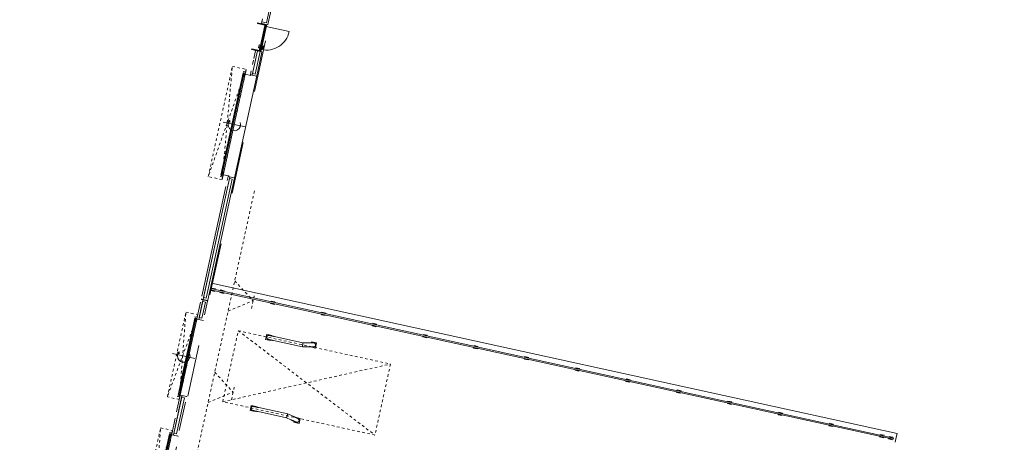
# Model space of a CAD drawing. Header units: metres. Extents: x 233012 to 233264, y 553571 to 554014.
# Tile 77 of 256: x 233173 to 233211, y 553753 to 553769. Entities that reach past the tile are written whole.
import ezdxf

# ---------------------------------------------------------------- set-up
doc = ezdxf.new("R2010")
doc.units = ezdxf.units.M
for name, pattern in [('Dash', [0.00635, 0.003175, -0.003175]), ('Hidden 2x', [0.0036, 0.0024, -0.0012]), ('NLCS-HIDDEN', [4, 2, -2])]:
    doc.linetypes.add(name, pattern=pattern)
doc.layers.get('0').update_dxf_attribs({"lineweight": 5})
for name, color, linetype, lineweight in [('A-N---NPP', 251, 'NLCS-HIDDEN', 9), ('A-NL$1_poort', 252, 'Continuous', 5), ('A-NL$1A_detailuitwerking', 252, 'Continuous', 5), ('A-NL$1B_3D-modellen_algemeen', 252, 'Continuous', 5), ('A-NL$1B_3D-modellen_algemeen-drsn', 252, 'Continuous', 5), ('A-NL23_vloeraanzicht', 252, 'Continuous', 5), ('A-NL30_deursparing', 252, 'Continuous', 5), ('A-NL30_wandopeningen', 252, 'Continuous', 5), ('A-NL34_balustrades', 252, 'Continuous', 5)]:
    doc.layers.add(name, color=color, linetype=linetype, lineweight=lineweight)

# ---------------------------------------------------------------- blocks, each defined once
blk = doc.blocks.new('Railing - staander strip gegalvaniseerd_gen_lxb 70x10-2322033-01_Situatie')
at = {"layer": 'A-NL34_balustrades'}
for p, q in [((-0.021, 0.075), (-0.05, 0.075)), ((-0.05, 0.075), (-0.05, -0.075)), ((-0.035, 0.005), (-0.021, 0.005)), ((-0.035, -0.005), (-0.035, 0.005)), ((0.05, 0.075), (0.021, 0.075)), ((0.021, 0.005), (0.035, 0.005)), ((0.035, 0.005), (0.035, -0.005)), ((0.05, -0.075), (0.05, 0.075)), ((-0.05, -0.075), (-0.021, -0.075)), ((-0.021, -0.005), (-0.035, -0.005)), ((0.035, -0.005), (0.021, -0.005)), ((0.021, -0.075), (0.05, -0.075))]:
    blk.add_line(p, q, dxfattribs=at)
blk = doc.blocks.new('Railing - Railing-2323373-01_Situatie')
at = {"extrusion": (0, 0, -1), "zscale": -1, "rotation": 180}
for p in [(-78.275, -0.37), (-78.275, -0.72), (-78.275, -2.72), (-78.275, -4.72), (-78.275, -6.72), (-78.275, -8.72), (-78.275, -10.72), (-78.275, -12.72), (-78.275, -14.72), (-78.275, -16.72), (-78.275, -18.72), (-78.275, -20.72), (-78.275, -22.72), (-78.275, -24.72), (-78.275, -26.72), (-78.275, -27.07)]:
    blk.add_blockref('Railing - staander strip gegalvaniseerd_gen_lxb 70x10-2322033-01_Situatie', p, dxfattribs=at)
blk = doc.blocks.new('Top Rail Type - Top Rail_Internal_-2323384-01_Situatie')
at = {"layer": 'A-NL34_balustrades'}
for p, q in [((78.254, -0.27), (78.254, -27.17)), ((78.296, -27.17), (78.296, -0.27))]:
    blk.add_line(p, q, dxfattribs=at)
blk = doc.blocks.new('Top Rail Type - Top Rail_Internal_-V48-01_Situatie')
at = {"layer": 'A-NL34_balustrades'}
for p, q in [((78.254, -0.27), (78.296, -0.27)), ((78.254, -27.17), (78.254, -0.27)), ((78.296, -27.17), (78.296, -0.27)), ((78.254, -27.17), (78.296, -27.17))]:
    blk.add_line(p, q, dxfattribs=at)
blk = doc.blocks.new('NLRS_31_DO_WB_overheaddeur OH1042P 1 raam_Assa Abloy_mie - overheaddeur OH1042P_Assa Abloy_bxh3000x3200-V86-01_Situatie')
at = {"layer": 'A-NL$1_poort', "linetype": 'Dash'}
for p, q in [((1.67, -0.125), (-1.67, -0.597)), ((-1.67, -0.125), (1.67, -0.597)), ((-1.67, -0.597), (-1.67, -0.125)), ((-1.67, -0.125), (1.67, -0.125)), ((1.67, -0.125), (1.67, -0.597)), ((1.67, -0.597), (-1.67, -0.597))]:
    blk.add_line(p, q, dxfattribs=at)
at = {"layer": 'A-NL$1B_3D-modellen_algemeen'}
for p, q in [((-1.5, -0.125), (-1.57, -0.125)), ((-1.57, -0.125), (-1.57, -0.225)), ((-1.57, -0.225), (-1.568, -0.225)), ((-1.568, -0.225), (-1.568, -0.127)), ((-1.568, -0.127), (-1.5, -0.127)), ((-1.518, -0.13), (-1.518, -0.127)), ((-1.518, -0.171), (-1.518, -0.13)), ((-1.518, -0.183), (-1.518, -0.171)), ((-1.518, -0.171), (1.518, -0.171)), ((-1.518, -0.201), (-1.518, -0.183)), ((-1.518, -0.201), (1.518, -0.201)), ((-1.5, -0.127), (-1.5, -0.125)), ((1.5, -0.127), (-1.5, -0.127)), ((-1.029, -0.215), (1.031, -0.215)), ((1.57, -0.125), (1.5, -0.125)), ((1.5, -0.125), (1.5, -0.127)), ((1.5, -0.127), (1.568, -0.127)), ((1.518, -0.127), (1.518, -0.13)), ((1.518, -0.13), (1.518, -0.171)), ((1.518, -0.171), (1.518, -0.183)), ((1.518, -0.183), (1.518, -0.201)), ((1.568, -0.127), (1.568, -0.225)), ((1.568, -0.225), (1.57, -0.225)), ((1.57, -0.225), (1.57, -0.125))]:
    blk.add_line(p, q, dxfattribs=at)
at = {"layer": 'A-NL30_deursparing'}
for p, q in [((0, 0.127), (0, -0.753)), ((-1.518, -0.201), (-1.518, -0.208)), ((1.518, -0.208), (-1.518, -0.208)), ((-1.518, -0.208), (-1.518, -0.209)), ((-1.518, -0.208), (1.518, -0.208)), ((-1.518, -0.209), (1.518, -0.209)), ((-0.195, -0.209), (-0.305, -0.209)), ((-0.305, -0.209), (-0.195, -0.209)), ((-0.195, -0.209), (-0.295, -0.209)), ((-0.295, -0.209), (-0.195, -0.209)), ((0.195, -0.209), (-0.195, -0.209)), ((0.195, -0.209), (0.295, -0.209)), ((0.295, -0.209), (0.195, -0.209)), ((0.195, -0.209), (0.305, -0.209)), ((0.305, -0.209), (0.195, -0.209)), ((1.518, -0.208), (1.518, -0.201)), ((1.518, -0.209), (1.518, -0.208)), ((-0.117, -0.525), (-0.043, -0.512)), ((-0.117, -0.525), (-0.071, -0.59))]:
    blk.add_line(p, q, dxfattribs=at)
blk.add_arc((0, -0.315), 0.24, 240.8736, 121.6175, dxfattribs=at)
blk = doc.blocks.new('NLRS_90_GM_LB_wieldwinger paar_gen_mie - wieldwinger paar_gen-V101-01_Situatie')
at = {"layer": 'A-NL$1B_3D-modellen_algemeen'}
for p, q in [((233182.299, 553757.257), (233182.256, 553757.061)), ((233182.494, 553757.214), (233182.299, 553757.257)), ((233182.256, 553757.061), (233182.451, 553757.018)), ((233182.358, 553757.06), (233182.358, 553757.06)), ((233182.392, 553757.215), (233182.392, 553757.215)), ((233182.451, 553757.018), (233182.456, 553757.039)), ((233182.456, 553757.039), (233182.451, 553757.018)), ((233182.451, 553757.018), (233182.451, 553757.018)), ((233182.489, 553757.193), (233182.494, 553757.214)), ((233182.494, 553757.214), (233182.49, 553757.193)), ((233182.494, 553757.214), (233182.494, 553757.214)), ((233182.565, 553757.015), (233183.676, 553756.771)), ((233183.694, 553756.93), (233182.599, 553757.17)), ((233183.883, 553756.929), (233183.694, 553756.93)), ((233184.026, 553756.967), (233184.018, 553756.927)), ((233184.222, 553756.924), (233184.026, 553756.967)), ((233184.179, 553756.728), (233184.222, 553756.924)), ((233184.222, 553756.924), (233184.179, 553756.728)), ((233184.222, 553756.924), (233184.222, 553756.924)), ((233183.676, 553756.771), (233183.882, 553756.77)), ((233183.989, 553756.77), (233184.179, 553756.728)), ((233184.179, 553756.728), (233184.179, 553756.728)), ((233181.7, 553754.521), (233181.657, 553754.326)), ((233181.657, 553754.326), (233181.853, 553754.283)), ((233181.895, 553754.479), (233181.7, 553754.521)), ((233181.759, 553754.325), (233181.759, 553754.325)), ((233181.793, 553754.48), (233181.793, 553754.48)), ((233181.853, 553754.283), (233181.857, 553754.302)), ((233181.857, 553754.302), (233181.853, 553754.283)), ((233181.853, 553754.283), (233181.853, 553754.283)), ((233181.891, 553754.458), (233181.895, 553754.479)), ((233181.896, 553754.479), (233181.891, 553754.458)), ((233181.895, 553754.479), (233181.896, 553754.479)), ((233181.966, 553754.279), (233183.061, 553754.04)), ((233183.111, 553754.192), (233182, 553754.435)), ((233183.061, 553754.04), (233183.233, 553753.962)), ((233183.299, 553754.107), (233183.111, 553754.192)), ((233183.357, 553753.907), (233183.348, 553753.868)), ((233183.348, 553753.868), (233183.544, 553753.825)), ((233183.586, 553754.021), (233183.396, 553754.062)), ((233183.544, 553753.825), (233183.586, 553754.021)), ((233183.586, 553754.021), (233183.544, 553753.825)), ((233183.544, 553753.825), (233183.544, 553753.825)), ((233183.586, 553754.021), (233183.586, 553754.021))]:
    blk.add_line(p, q, dxfattribs=at)
at = {"layer": 'A-NL$1B_3D-modellen_algemeen', "flags": 128}
for points in [[(233182.358, 553757.06), (233182.355, 553757.061), (233182.352, 553757.061), (233182.349, 553757.062), (233182.346, 553757.064), (233182.343, 553757.065), (233182.34, 553757.066), (233182.337, 553757.068), (233182.334, 553757.069), (233182.332, 553757.071), (233182.329, 553757.073), (233182.326, 553757.075), (233182.324, 553757.077), (233182.322, 553757.079), (233182.319, 553757.081), (233182.317, 553757.083), (233182.315, 553757.085), (233182.313, 553757.088), (233182.311, 553757.09), (233182.309, 553757.093), (233182.307, 553757.096), (233182.306, 553757.098), (233182.304, 553757.101), (233182.303, 553757.104), (233182.302, 553757.107), (233182.3, 553757.11), (233182.299, 553757.113), (233182.298, 553757.116), (233182.298, 553757.119), (233182.297, 553757.122), (233182.296, 553757.125), (233182.296, 553757.128), (233182.296, 553757.132), (233182.295, 553757.135), (233182.295, 553757.138), (233182.295, 553757.141), (233182.296, 553757.144), (233182.296, 553757.147), (233182.296, 553757.151), (233182.297, 553757.154), (233182.297, 553757.155)], [(233182.297, 553757.155), (233182.298, 553757.158), (233182.299, 553757.161), (233182.3, 553757.164), (233182.301, 553757.167), (233182.302, 553757.17), (233182.304, 553757.173), (233182.305, 553757.175), (233182.307, 553757.178), (233182.308, 553757.181), (233182.31, 553757.183), (233182.312, 553757.186), (233182.314, 553757.188), (233182.316, 553757.191), (233182.318, 553757.193), (233182.32, 553757.195), (233182.323, 553757.198), (233182.325, 553757.2), (233182.328, 553757.202), (233182.33, 553757.203), (233182.333, 553757.205), (233182.336, 553757.207), (233182.339, 553757.208), (233182.341, 553757.21), (233182.344, 553757.211), (233182.347, 553757.212), (233182.35, 553757.213), (233182.353, 553757.214), (233182.356, 553757.215), (233182.359, 553757.216), (233182.363, 553757.216), (233182.366, 553757.217), (233182.369, 553757.217), (233182.372, 553757.217), (233182.375, 553757.217), (233182.378, 553757.217), (233182.382, 553757.217), (233182.385, 553757.216), (233182.388, 553757.216), (233182.391, 553757.215), (233182.392, 553757.215)], [(233182.358, 553757.06), (233182.359, 553757.06), (233182.361, 553757.059), (233182.362, 553757.059), (233182.364, 553757.059), (233182.366, 553757.058), (233182.369, 553757.058), (233182.371, 553757.057), (233182.375, 553757.056), (233182.378, 553757.055), (233182.382, 553757.055), (233182.386, 553757.054), (233182.39, 553757.053), (233182.395, 553757.052), (233182.4, 553757.051), (233182.405, 553757.05), (233182.41, 553757.048), (233182.416, 553757.047), (233182.422, 553757.046), (233182.428, 553757.045), (233182.434, 553757.043), (233182.441, 553757.042), (233182.448, 553757.04), (233182.455, 553757.039), (233182.462, 553757.037), (233182.469, 553757.035), (233182.477, 553757.034), (233182.485, 553757.032), (233182.492, 553757.03), (233182.5, 553757.029), (233182.508, 553757.027), (233182.517, 553757.025), (233182.525, 553757.023), (233182.533, 553757.022), (233182.541, 553757.02), (233182.55, 553757.018), (233182.558, 553757.016), (233182.565, 553757.015)], [(233182.359, 553757.064), (233182.362, 553757.063), (233182.365, 553757.063), (233182.368, 553757.062), (233182.371, 553757.062), (233182.374, 553757.062), (233182.377, 553757.062)], [(233182.599, 553757.17), (233182.59, 553757.172), (233182.582, 553757.174), (233182.573, 553757.175), (233182.565, 553757.177), (233182.557, 553757.179), (233182.549, 553757.181), (233182.541, 553757.183), (233182.533, 553757.184), (233182.525, 553757.186), (233182.517, 553757.188), (233182.509, 553757.19), (233182.502, 553757.191), (233182.494, 553757.193), (233182.487, 553757.194), (233182.48, 553757.196), (233182.474, 553757.197), (233182.467, 553757.199), (233182.461, 553757.2), (233182.455, 553757.202), (233182.449, 553757.203), (233182.443, 553757.204), (233182.438, 553757.205), (233182.432, 553757.206), (233182.428, 553757.207), (233182.423, 553757.208), (233182.419, 553757.209), (233182.415, 553757.21), (233182.411, 553757.211), (233182.408, 553757.212), (233182.405, 553757.212), (233182.402, 553757.213), (233182.4, 553757.214), (233182.397, 553757.214), (233182.396, 553757.214), (233182.394, 553757.215), (233182.393, 553757.215), (233182.392, 553757.215)], [(233182.409, 553757.205), (233182.406, 553757.206), (233182.403, 553757.207), (233182.401, 553757.209), (233182.398, 553757.21), (233182.395, 553757.21), (233182.392, 553757.211)], [(233184.12, 553756.925), (233184.108, 553756.927), (233184.105, 553756.927), (233184.103, 553756.927), (233184.101, 553756.927), (233184.099, 553756.927), (233184.097, 553756.927), (233184.095, 553756.927), (233184.092, 553756.927), (233184.089, 553756.927), (233184.085, 553756.927), (233184.081, 553756.928), (233184.077, 553756.928), (233184.073, 553756.928), (233184.068, 553756.928), (233184.063, 553756.928), (233184.058, 553756.928), (233184.053, 553756.928), (233184.047, 553756.928), (233184.041, 553756.928), (233184.035, 553756.928), (233184.028, 553756.928), (233184.022, 553756.928), (233184.015, 553756.928), (233184.008, 553756.928), (233184, 553756.928), (233183.993, 553756.928), (233183.985, 553756.929), (233183.977, 553756.929), (233183.97, 553756.929), (233183.961, 553756.929), (233183.953, 553756.929), (233183.945, 553756.929), (233183.937, 553756.929), (233183.928, 553756.929), (233183.92, 553756.929), (233183.911, 553756.929), (233183.902, 553756.929), (233183.894, 553756.929), (233183.885, 553756.929), (233183.883, 553756.929)], [(233184.119, 553756.921), (233184.108, 553756.923), (233184.105, 553756.923), (233184.103, 553756.923), (233184.101, 553756.923), (233184.099, 553756.923), (233184.097, 553756.923), (233184.094, 553756.923), (233184.092, 553756.923), (233184.088, 553756.923), (233184.085, 553756.923), (233184.081, 553756.924), (233184.077, 553756.924), (233184.073, 553756.924), (233184.068, 553756.924), (233184.063, 553756.924), (233184.058, 553756.924), (233184.053, 553756.924), (233184.047, 553756.924), (233184.041, 553756.924), (233184.035, 553756.924), (233184.028, 553756.924), (233184.022, 553756.924), (233184.015, 553756.924), (233184.008, 553756.924), (233184, 553756.924), (233183.993, 553756.924), (233183.985, 553756.925), (233183.977, 553756.925), (233183.97, 553756.925), (233183.961, 553756.925), (233183.953, 553756.925), (233183.945, 553756.925), (233183.937, 553756.925), (233183.928, 553756.925), (233183.92, 553756.925), (233183.911, 553756.925), (233183.902, 553756.925), (233183.894, 553756.925), (233183.885, 553756.925), (233183.883, 553756.925)], [(233184.098, 553756.768), (233184.096, 553756.768), (233184.095, 553756.768), (233184.093, 553756.768), (233184.09, 553756.768), (233184.088, 553756.768), (233184.085, 553756.768), (233184.081, 553756.769), (233184.077, 553756.769), (233184.073, 553756.769), (233184.069, 553756.769), (233184.064, 553756.769), (233184.059, 553756.769), (233184.054, 553756.769), (233184.049, 553756.769), (233184.043, 553756.769), (233184.037, 553756.769), (233184.031, 553756.769), (233184.024, 553756.769), (233184.017, 553756.769), (233184.011, 553756.769), (233184.003, 553756.769), (233183.996, 553756.769), (233183.989, 553756.769), (233183.981, 553756.77), (233183.973, 553756.77), (233183.965, 553756.77), (233183.957, 553756.77), (233183.949, 553756.77), (233183.941, 553756.77), (233183.932, 553756.77), (233183.924, 553756.77), (233183.915, 553756.77), (233183.907, 553756.77), (233183.898, 553756.77), (233183.889, 553756.77), (233183.882, 553756.77)], [(233184.086, 553756.774), (233184.096, 553756.772), (233184.098, 553756.772)], [(233181.759, 553754.325), (233181.756, 553754.325), (233181.753, 553754.326), (233181.75, 553754.327), (233181.747, 553754.328), (233181.744, 553754.33), (233181.741, 553754.331), (233181.739, 553754.332), (233181.736, 553754.334), (233181.733, 553754.336), (233181.73, 553754.337), (233181.728, 553754.339), (233181.725, 553754.341), (233181.723, 553754.343), (233181.721, 553754.346), (233181.718, 553754.348), (233181.716, 553754.35), (233181.714, 553754.353), (233181.712, 553754.355), (233181.711, 553754.358), (233181.709, 553754.36), (233181.707, 553754.363), (233181.706, 553754.366), (233181.704, 553754.369), (233181.703, 553754.372), (233181.702, 553754.375), (233181.701, 553754.378), (233181.7, 553754.381), (233181.699, 553754.384), (233181.698, 553754.387), (233181.698, 553754.39), (233181.697, 553754.393), (233181.697, 553754.396), (233181.697, 553754.399), (233181.697, 553754.403), (233181.697, 553754.406), (233181.697, 553754.409), (233181.697, 553754.412), (233181.698, 553754.415), (233181.699, 553754.418), (233181.699, 553754.419)], [(233181.699, 553754.419), (233181.699, 553754.422), (233181.7, 553754.425), (233181.701, 553754.428), (233181.702, 553754.431), (233181.704, 553754.434), (233181.705, 553754.437), (233181.706, 553754.44), (233181.708, 553754.443), (233181.71, 553754.446), (233181.711, 553754.448), (233181.713, 553754.451), (233181.715, 553754.453), (233181.717, 553754.456), (233181.72, 553754.458), (233181.722, 553754.46), (233181.724, 553754.462), (233181.727, 553754.464), (233181.729, 553754.466), (233181.732, 553754.468), (233181.734, 553754.47), (233181.737, 553754.471), (233181.74, 553754.473), (233181.743, 553754.474), (233181.746, 553754.476), (233181.749, 553754.477), (233181.752, 553754.478), (233181.755, 553754.479), (233181.758, 553754.48), (233181.761, 553754.48), (233181.764, 553754.481), (233181.767, 553754.481), (233181.77, 553754.482), (233181.774, 553754.482), (233181.777, 553754.482), (233181.78, 553754.482), (233181.783, 553754.481), (233181.786, 553754.481), (233181.789, 553754.481), (233181.793, 553754.48), (233181.793, 553754.48)], [(233181.759, 553754.325), (233181.761, 553754.324), (233181.762, 553754.324), (233181.764, 553754.324), (233181.765, 553754.323), (233181.768, 553754.323), (233181.77, 553754.322), (233181.773, 553754.322), (233181.776, 553754.321), (233181.779, 553754.32), (233181.783, 553754.319), (233181.787, 553754.319), (233181.792, 553754.318), (233181.796, 553754.317), (233181.801, 553754.315), (233181.806, 553754.314), (233181.812, 553754.313), (233181.817, 553754.312), (233181.823, 553754.311), (233181.83, 553754.309), (233181.836, 553754.308), (233181.843, 553754.306), (233181.849, 553754.305), (233181.856, 553754.303), (233181.864, 553754.302), (233181.871, 553754.3), (233181.878, 553754.299), (233181.886, 553754.297), (233181.894, 553754.295), (233181.902, 553754.293), (233181.91, 553754.292), (233181.918, 553754.29), (233181.926, 553754.288), (233181.934, 553754.286), (233181.943, 553754.284), (233181.951, 553754.283), (233181.96, 553754.281), (233181.966, 553754.279)], [(233181.76, 553754.329), (233181.763, 553754.328), (233181.766, 553754.327), (233181.769, 553754.327), (233181.772, 553754.327), (233181.775, 553754.327), (233181.778, 553754.327)], [(233182, 553754.435), (233181.992, 553754.437), (233181.983, 553754.438), (233181.975, 553754.44), (233181.967, 553754.442), (233181.958, 553754.444), (233181.95, 553754.446), (233181.942, 553754.447), (233181.934, 553754.449), (233181.926, 553754.451), (233181.918, 553754.453), (233181.911, 553754.454), (233181.903, 553754.456), (233181.896, 553754.458), (233181.889, 553754.459), (233181.882, 553754.461), (233181.875, 553754.462), (233181.868, 553754.464), (233181.862, 553754.465), (233181.856, 553754.466), (233181.85, 553754.468), (233181.844, 553754.469), (233181.839, 553754.47), (233181.834, 553754.471), (233181.829, 553754.472), (233181.825, 553754.473), (233181.82, 553754.474), (233181.816, 553754.475), (233181.813, 553754.476), (233181.809, 553754.476), (233181.806, 553754.477), (233181.803, 553754.478), (233181.801, 553754.478), (233181.799, 553754.479), (233181.797, 553754.479), (233181.796, 553754.479), (233181.795, 553754.48), (233181.793, 553754.48)], [(233181.81, 553754.47), (233181.808, 553754.471), (233181.805, 553754.472), (233181.802, 553754.473), (233181.799, 553754.474), (233181.796, 553754.475), (233181.793, 553754.476)], [(233183.45, 553753.867), (233183.439, 553753.87), (233183.437, 553753.871), (233183.435, 553753.872), (233183.433, 553753.872), (233183.431, 553753.873), (233183.429, 553753.874), (233183.427, 553753.875), (233183.424, 553753.876), (233183.421, 553753.877), (233183.418, 553753.879), (233183.415, 553753.88), (233183.411, 553753.882), (233183.407, 553753.884), (233183.403, 553753.886), (233183.398, 553753.888), (233183.393, 553753.89), (233183.388, 553753.892), (233183.383, 553753.894), (233183.378, 553753.897), (233183.372, 553753.899), (233183.366, 553753.902), (233183.36, 553753.905), (233183.354, 553753.908), (233183.347, 553753.91), (233183.341, 553753.913), (233183.334, 553753.916), (233183.327, 553753.92), (233183.32, 553753.923), (233183.313, 553753.926), (233183.305, 553753.929), (233183.298, 553753.933), (233183.29, 553753.936), (233183.283, 553753.94), (233183.275, 553753.943), (233183.267, 553753.947), (233183.259, 553753.95), (233183.251, 553753.954), (233183.243, 553753.957), (233183.236, 553753.961), (233183.233, 553753.962)], [(233183.451, 553753.87), (233183.441, 553753.874), (233183.438, 553753.875), (233183.436, 553753.875), (233183.434, 553753.876), (233183.433, 553753.877), (233183.431, 553753.878), (233183.428, 553753.879), (233183.426, 553753.88), (233183.423, 553753.881), (233183.42, 553753.883), (233183.416, 553753.884), (233183.412, 553753.886), (233183.408, 553753.887), (233183.404, 553753.889), (233183.4, 553753.891), (233183.395, 553753.893), (233183.39, 553753.896), (233183.385, 553753.898), (233183.379, 553753.9), (233183.374, 553753.903), (233183.368, 553753.906), (233183.362, 553753.908), (233183.355, 553753.911), (233183.349, 553753.914), (233183.342, 553753.917), (233183.335, 553753.92), (233183.328, 553753.923), (233183.321, 553753.926), (233183.314, 553753.93), (233183.307, 553753.933), (233183.299, 553753.936), (233183.292, 553753.94), (233183.284, 553753.943), (233183.276, 553753.947), (233183.269, 553753.95), (233183.261, 553753.954), (233183.253, 553753.957), (233183.245, 553753.961), (233183.237, 553753.964), (233183.235, 553753.965)], [(233183.496, 553754.018), (233183.495, 553754.019), (233183.493, 553754.019), (233183.491, 553754.02), (233183.489, 553754.021), (233183.487, 553754.022), (233183.484, 553754.024), (233183.481, 553754.025), (233183.477, 553754.026), (233183.474, 553754.028), (233183.47, 553754.03), (233183.466, 553754.032), (233183.461, 553754.034), (233183.456, 553754.036), (233183.451, 553754.038), (233183.446, 553754.04), (233183.44, 553754.043), (233183.435, 553754.045), (233183.429, 553754.048), (233183.423, 553754.051), (233183.416, 553754.054), (233183.41, 553754.057), (233183.403, 553754.06), (233183.396, 553754.063), (233183.389, 553754.066), (233183.382, 553754.069), (233183.375, 553754.072), (233183.368, 553754.076), (233183.36, 553754.079), (233183.353, 553754.082), (233183.345, 553754.086), (233183.337, 553754.089), (233183.329, 553754.093), (233183.322, 553754.096), (233183.314, 553754.1), (233183.306, 553754.104), (233183.299, 553754.107)], [(233183.483, 553754.018), (233183.493, 553754.015), (233183.494, 553754.015)]]:
    blk.add_lwpolyline(points, dxfattribs=at)
at = {"layer": 'A-NL$1B_3D-modellen_algemeen'}
for centre, major_axis, start_param, end_param in [((233182.375, 553757.138), (0.017, 0.0777), 1.570797, 3.403392), ((233182.375, 553757.138), (0.017, 0.0777), 6.030653, 7.853981), ((233182.375, 553757.138), (0.0161, 0.0738), 1.570796, 1.832596), ((233182.375, 553757.138), (0.0161, 0.0738), 1.309, 1.570799), ((233182.375, 553757.138), (0.0161, 0.0738), 2.094395, 2.356195), ((233182.375, 553757.138), (0.0161, 0.0738), 0.7854, 1.134947), ((233182.375, 553757.138), (0.0161, 0.0738), 6.053215, 6.926242), ((233182.375, 553757.138), (0.0161, 0.0738), 3.239429, 3.340109), ((233184.103, 553756.848), (0.017, 0.0777), 4.921826, 6.754422), ((233184.103, 553756.848), (0.0161, 0.0738), 6.23082, 6.403252), ((233184.103, 553756.848), (0.0161, 0.0738), 5.283169, 5.707225), ((233184.103, 553756.848), (0.017, 0.0777), 3.089233, 4.921829), ((233184.103, 553756.848), (0.0161, 0.0738), 3.089232, 3.991762), ((233184.103, 553756.848), (0.0161, 0.0738), 4.136428, 4.27861), ((233184.103, 553756.848), (0.0161, 0.0738), 4.45129, 4.570216), ((233181.776, 553754.402), (0.017, 0.0777), 1.570797, 3.394125), ((233181.776, 553754.402), (0.017, 0.0777), 6.02139, 7.853986), ((233181.776, 553754.402), (0.0161, 0.0738), 1.570801, 1.832601), ((233181.776, 553754.402), (0.0161, 0.0738), 1.308996, 1.570795), ((233181.776, 553754.402), (0.0161, 0.0738), 2.006646, 2.356193), ((233181.776, 553754.402), (0.0161, 0.0738), 2.49854, 3.371568), ((233181.776, 553754.402), (0.0161, 0.0738), 0.785398, 1.047197), ((233181.776, 553754.402), (0.0161, 0.0738), 6.084665, 6.185345), ((233183.467, 553753.944), (0.017, 0.0777), 2.670355, 4.50295), ((233183.467, 553753.944), (0.0161, 0.0738), 3.021523, 3.193955), ((233183.467, 553753.944), (0.0161, 0.0738), 5.433017, 6.335546), ((233183.467, 553753.944), (0.017, 0.0777), 4.780278, 6.335542), ((233183.467, 553753.944), (0.0161, 0.0738), 3.717548, 4.141604), ((233183.467, 553753.944), (0.0161, 0.0738), 5.146162, 5.288344), ((233183.467, 553753.944), (0.017, 0.0777), 4.502947, 4.764746), ((233183.467, 553753.944), (0.0161, 0.0738), 4.854561, 4.973487)]:
    blk.add_ellipse(centre, major_axis=major_axis, ratio=0.9998, start_param=start_param, end_param=end_param, dxfattribs=at)
for points, knots in [([(233183.694, 553756.93), (233183.693, 553756.93), (233183.693, 553756.929), (233183.692, 553756.921), (233183.69, 553756.908), (233183.688, 553756.891), (233183.686, 553756.872), (233183.683, 553756.851), (233183.681, 553756.83), (233183.679, 553756.811), (233183.677, 553756.794), (233183.676, 553756.781), (233183.676, 553756.773), (233183.676, 553756.771), (233183.676, 553756.771)], [0.0013236, 0.0013236, 0.0013236, 0.0013236, 0.0833333, 0.1666667, 0.25, 0.3333333, 0.4166667, 0.5, 0.5833333, 0.6666667, 0.75, 0.8333333, 0.9166667, 1, 1, 1, 1]), ([(233183.111, 553754.192), (233183.111, 553754.192), (233183.11, 553754.19), (233183.107, 553754.182), (233183.103, 553754.17), (233183.098, 553754.154), (233183.091, 553754.136), (233183.085, 553754.116), (233183.078, 553754.096), (233183.072, 553754.078), (233183.067, 553754.062), (233183.063, 553754.049), (233183.061, 553754.042), (233183.061, 553754.04), (233183.061, 553754.04)], [0, 0, 0, 0, 0.0833333, 0.1666667, 0.25, 0.3333333, 0.4166667, 0.5, 0.5833333, 0.6666667, 0.75, 0.8333333, 0.9166667, 0.9986764, 0.9986764, 0.9986764, 0.9986764])]:
    blk.add_open_spline(points, degree=3, knots=knots, dxfattribs=at)
blk = doc.blocks.new('NLRS_31_DO_WB_overheaddeur OH1042P 1 raam_Assa Abloy_mie - overheaddeur OH1042P_Assa Abloy_bxh4000x4200-7587023-01_Situatie')
at = {"layer": 'A-NL$1_poort', "linetype": 'Dash'}
for p, q in [((2.17, -0.325), (-2.17, -0.872)), ((-2.17, -0.325), (2.17, -0.872)), ((-2.17, -0.872), (-2.17, -0.325)), ((-2.17, -0.325), (2.17, -0.325)), ((2.17, -0.325), (2.17, -0.872)), ((2.17, -0.872), (-2.17, -0.872))]:
    blk.add_line(p, q, dxfattribs=at)
at = {"layer": 'A-NL$1B_3D-modellen_algemeen'}
for p, q in [((-2, -0.325), (-2.07, -0.325)), ((-2.07, -0.325), (-2.07, -0.425)), ((-2.068, -0.425), (-2.068, -0.327)), ((-2.068, -0.327), (-2, -0.327)), ((-2.018, -0.33), (-2.018, -0.327)), ((-2.018, -0.371), (-2.018, -0.33)), ((-2.018, -0.383), (-2.018, -0.371)), ((-2.018, -0.371), (2.018, -0.371)), ((-2, -0.327), (-2, -0.325)), ((2, -0.327), (-2, -0.327)), ((2.07, -0.325), (2, -0.325)), ((2, -0.325), (2, -0.327)), ((2, -0.327), (2.068, -0.327)), ((2.018, -0.327), (2.018, -0.33)), ((2.018, -0.33), (2.018, -0.371)), ((2.018, -0.371), (2.018, -0.383)), ((2.068, -0.327), (2.068, -0.425)), ((2.07, -0.425), (2.07, -0.325)), ((-2.07, -0.425), (-2.068, -0.425)), ((-2.018, -0.401), (-2.018, -0.383)), ((-2.018, -0.401), (2.018, -0.401)), ((2.018, -0.383), (2.018, -0.401)), ((2.068, -0.425), (2.07, -0.425))]:
    blk.add_line(p, q, dxfattribs=at)
at = {"layer": 'A-NL30_deursparing'}
for p, q in [((0, 0.127), (0, -0.753)), ((-2.018, -0.401), (-2.018, -0.408)), ((2.018, -0.408), (-2.018, -0.408)), ((-2.018, -0.408), (-2.018, -0.409)), ((-2.018, -0.408), (2.018, -0.408)), ((-2.018, -0.409), (2.018, -0.409)), ((-0.117, -0.525), (-0.043, -0.512)), ((-0.117, -0.525), (-0.071, -0.59)), ((2.018, -0.408), (2.018, -0.401)), ((2.018, -0.409), (2.018, -0.408))]:
    blk.add_line(p, q, dxfattribs=at)
blk.add_arc((0, -0.315), 0.24, 240.8736, 121.6175, dxfattribs=at)
blk = doc.blocks.new('NLRS_31_WI_UN_samenstelling aluminium A12 deur-SH_gen_mie - 1000x3200 deur grijs-4207461-01_Situatie')
at = {"layer": 'A-NL$1A_detailuitwerking'}
for q in [(-0.452, 0.904), (0.452, 0)]:
    blk.add_line((-0.452, 0), q, dxfattribs=at)
blk.add_arc((-0.452, 0), 0.904, 360, 90, dxfattribs=at)
at = {"layer": 'A-NL30_deursparing'}
for p, q in [((-0.358, 0), (-0.452, 0)), ((-0.452, 0), (-0.452, -0.004)), ((-0.358, 0), (-0.358, -0.004)), ((-0.358, -0.004), (-0.358, 0)), ((0.294, 0.045), (0.297, 0.058)), ((0.392, 0.045), (0.294, 0.045)), ((0.297, 0.058), (0.392, 0.058)), ((0.358, 0), (0.358, -0.004)), ((0.358, 0), (0.452, 0)), ((0.358, -0.004), (0.358, 0)), ((0.424, 0.005), (0.387, 0.005)), ((0.387, 0.005), (0.387, 0)), ((0.392, 0.058), (0.413, 0.048)), ((0.392, 0.045), (0.394, 0.045)), ((0.395, 0.005), (0.397, 0.04)), ((0.413, 0.048), (0.415, 0.005)), ((0.424, 0), (0.424, 0.005)), ((0.452, 0), (0.452, -0.004)), ((-0.449, -0.004), (-0.465, -0.004)), ((-0.459, -0.062), (-0.435, -0.062)), ((-0.44, -0.004), (-0.452, -0.004)), ((-0.452, -0.004), (-0.44, -0.004)), ((-0.449, -0.058), (-0.449, -0.031)), ((-0.437, -0.058), (-0.449, -0.058)), ((-0.435, -0.058), (-0.449, -0.058)), ((-0.44, -0.031), (-0.44, -0.054)), ((-0.44, -0.054), (-0.43, -0.054)), ((-0.437, -0.058), (-0.435, -0.058)), ((-0.435, -0.062), (-0.435, -0.058)), ((-0.43, -0.054), (-0.43, -0.062)), ((-0.43, -0.062), (-0.38, -0.062)), ((-0.358, -0.004), (-0.38, -0.004)), ((-0.38, -0.004), (-0.358, -0.004)), ((-0.38, -0.062), (-0.38, -0.031)), ((-0.36, -0.037), (-0.379, -0.037)), ((-0.379, -0.037), (-0.379, -0.062)), ((-0.379, -0.062), (-0.36, -0.062)), ((-0.36, -0.062), (-0.36, -0.037)), ((0.297, -0.12), (0.294, -0.107)), ((0.294, -0.107), (0.392, -0.107)), ((0.392, -0.12), (0.297, -0.12)), ((0.358, -0.004), (0.38, -0.004)), ((0.38, -0.004), (0.358, -0.004)), ((0.36, -0.037), (0.38, -0.037)), ((0.36, -0.062), (0.36, -0.037)), ((0.38, -0.062), (0.36, -0.062)), ((0.38, -0.062), (0.38, -0.031)), ((0.38, -0.037), (0.38, -0.062)), ((0.43, -0.062), (0.38, -0.062)), ((0.387, -0.062), (0.387, -0.067)), ((0.387, -0.067), (0.424, -0.067)), ((0.394, -0.107), (0.392, -0.107)), ((0.413, -0.11), (0.392, -0.12)), ((0.397, -0.102), (0.395, -0.067)), ((0.415, -0.067), (0.413, -0.11)), ((0.424, -0.067), (0.424, -0.062)), ((0.43, -0.054), (0.43, -0.062)), ((0.44, -0.054), (0.43, -0.054)), ((0.437, -0.058), (0.435, -0.058)), ((0.435, -0.058), (0.45, -0.058)), ((0.435, -0.062), (0.435, -0.058)), ((0.459, -0.062), (0.435, -0.062)), ((0.437, -0.058), (0.45, -0.058)), ((0.44, -0.004), (0.452, -0.004)), ((0.452, -0.004), (0.44, -0.004)), ((0.44, -0.031), (0.44, -0.054)), ((0.45, -0.004), (0.465, -0.004)), ((0.45, -0.058), (0.45, -0.031))]:
    blk.add_line(p, q, dxfattribs=at)
at = {"layer": 'A-NL30_deursparing', "flags": 128}
for points in [[(0.397, 0.04), (0.396, 0.042), (0.395, 0.043), (0.394, 0.045), (0.392, 0.045)], [(0.395, 0.043), (0.396, 0.042), (0.397, 0.04)], [(0.392, -0.107), (0.394, -0.107), (0.395, -0.105), (0.396, -0.104), (0.397, -0.102)], [(0.397, -0.102), (0.396, -0.104), (0.395, -0.105)]]:
    blk.add_lwpolyline(points, dxfattribs=at)
at = {"layer": 'A-NL30_wandopeningen'}
for p, q in [((-0.457, 0), (-0.525, 0)), ((-0.525, 0), (-0.525, -0.01)), ((-0.484, 0), (0.484, 0)), ((-0.457, 0), (-0.457, -0.004)), ((-0.457, -0.004), (-0.457, 0)), ((0.358, 0), (-0.358, 0)), ((0.413, 0), (0.452, 0)), ((0.457, 0), (0.457, -0.004)), ((0.457, 0), (0.525, 0)), ((0.457, -0.004), (0.457, 0)), ((0.525, 0), (0.525, -0.01)), ((-0.525, -0.01), (-0.503, -0.01)), ((-0.503, -0.01), (-0.503, -0.062)), ((-0.503, -0.062), (-0.479, -0.062)), ((0.484, -0.062), (-0.484, -0.062)), ((-0.457, -0.004), (-0.479, -0.004)), ((-0.479, -0.062), (-0.479, -0.004)), ((-0.479, -0.004), (-0.457, -0.004)), ((-0.479, -0.034), (-0.459, -0.034)), ((-0.479, -0.034), (-0.479, -0.062)), ((-0.459, -0.062), (-0.479, -0.062)), ((-0.472, -0.031), (-0.472, -0.007)), ((-0.472, -0.007), (0.472, -0.007)), ((0.472, -0.031), (-0.472, -0.031)), ((-0.459, -0.034), (-0.459, -0.062)), ((0.457, -0.004), (0.48, -0.004)), ((0.48, -0.004), (0.457, -0.004)), ((0.459, -0.062), (0.459, -0.034)), ((0.459, -0.034), (0.479, -0.034)), ((0.479, -0.062), (0.459, -0.062)), ((0.472, -0.007), (0.472, -0.031)), ((0.479, -0.062), (0.479, -0.034)), ((0.48, -0.062), (0.48, -0.004)), ((0.503, -0.062), (0.48, -0.062)), ((0.503, -0.01), (0.503, -0.062)), ((0.525, -0.01), (0.503, -0.01))]:
    blk.add_line(p, q, dxfattribs=at)
at = {"layer": 'A-NL30_wandopeningen', "linetype": 'Dash'}
for p, q in [((0.36, -0.062), (-0.36, -0.062)), ((0.451, -0.062), (0.459, -0.062))]:
    blk.add_line(p, q, dxfattribs=at)
blk = doc.blocks.new('NLRS_21_GM_UN_spouwlat_gen_mie - stelkozijn multiplex_gen_bxh25x345-7918210-01_Situatie')
at = {"layer": 'A-NL$1B_3D-modellen_algemeen-drsn'}
for p, q in [((233181.725, 553768.243), (233181.719, 553768.219)), ((233182.016, 553768.18), (233181.725, 553768.243)), ((233181.719, 553768.219), (233182.056, 553768.145)), ((233182.056, 553768.145), (233182.061, 553768.167))]:
    blk.add_line(p, q, dxfattribs=at)
blk = doc.blocks.new('NLRS_21_GM_UN_spouwlat_gen_mie - stelkozijn multiplex_gen_bxh25x345-V560-01_Situatie')
at = {"layer": 'A-NL$1B_3D-modellen_algemeen-drsn'}
for p, q in [((233181.944, 553769.245), (233181.938, 553769.22)), ((233181.938, 553769.22), (233182.23, 553769.156)), ((233182.281, 553769.171), (233181.944, 553769.245)), ((233182.276, 553769.149), (233182.281, 553769.171))]:
    blk.add_line(p, q, dxfattribs=at)
blk = doc.blocks.new('NLRS_41_GM_2LB_zetwerk dagkant OH-deur type 2_gen_mie - dagkant overheaddeur-7323522-01_Situatie')
at = {"layer": 'A-NL$1B_3D-modellen_algemeen-drsn'}
for p, q in [((0, 0), (0, -0.013)), ((0.001, 0), (0, 0)), ((0.001, -0.012), (0.001, 0)), ((0, -0.013), (0.02, -0.013)), ((0.02, -0.231), (0, -0.231)), ((0, -0.232), (0.021, -0.232)), ((0.021, -0.012), (0.001, -0.012)), ((0.02, -0.013), (0.02, -0.231)), ((0.021, -0.232), (0.021, -0.012))]:
    blk.add_line(p, q, dxfattribs=at)
blk = doc.blocks.new('NLRS_41_GM_2LB_zetwerk dagkant OH-deur type 2_gen_mie - dagkant overheaddeur-7381191-01_Situatie')
at = {"layer": 'A-NL$1B_3D-modellen_algemeen-drsn'}
for p, q in [((0.021, 0.232), (0, 0.232)), ((0, 0.231), (0.02, 0.231)), ((0, 0.013), (0, 0)), ((0.02, 0.013), (0, 0.013)), ((0, 0), (0.001, 0)), ((0.001, 0), (0.001, 0.012)), ((0.001, 0.012), (0.021, 0.012)), ((0.02, 0.231), (0.02, 0.013)), ((0.021, 0.012), (0.021, 0.232))]:
    blk.add_line(p, q, dxfattribs=at)

msp = doc.modelspace()

# ---------------------------------------------------------------- linework, layer by layer
at = {"layer": 'A-N---NPP', "linetype": 'Hidden 2x'}
for p, q in [((233164.273, 553682.57), (233181.824, 553762.772)), ((233181.067, 553759.314), (233181.776, 553758.544)), ((233181.712, 553758.251), (233181.84, 553758.838)), ((233180.811, 553758.142), (233181.776, 553758.544)), ((233180.605, 553754.659), (233181.203, 553757.394)), ((233181.203, 553757.394), (233187.065, 553756.111)), ((233181.203, 553757.394), (233186.466, 553753.376)), ((233180.605, 553754.659), (233187.065, 553756.111)), ((233187.065, 553756.111), (233186.466, 553753.376)), ((233180.298, 553755.797), (233181.006, 553755.028)), ((233180.041, 553754.625), (233181.006, 553755.028)), ((233180.942, 553754.735), (233181.07, 553755.321)), ((233186.466, 553753.376), (233180.605, 553754.659))]:
    msp.add_line(p, q, dxfattribs=at)
at = {"layer": 'A-N---NPP'}
msp.add_line((233206.49, 553753.099), (233206.543, 553753.343), dxfattribs=at)
at = {"layer": 'A-N---NPP', "flags": 128}
msp.add_lwpolyline([(233208.526, 553888.618), (233228.609, 553980.395), (233099.954, 554008.548), (233025.404, 553667.867), (233154.055, 553639.689), (233189.361, 553801.036), (233206.475, 553797.378), (233225.622, 553884.877)], close=True, dxfattribs=at)
at = {"layer": 'A-NL$1B_3D-modellen_algemeen-drsn'}
for p, q in [((233182.964, 553772.316), (233182.292, 553769.245)), ((233182.348, 553769.172), (233183.045, 553772.359)), ((233182.14, 553769.391), (233182.116, 553769.284)), ((233182.116, 553769.284), (233182.103, 553769.225)), ((233182.103, 553769.225), (233182.111, 553769.213)), ((233182.111, 553769.213), (233182.336, 553769.164)), ((233182.116, 553769.284), (233182.292, 553769.245)), ((233182.336, 553769.164), (233182.348, 553769.172)), ((233181.738, 553767.227), (233181.943, 553768.165)), ((233181.943, 553768.165), (233181.753, 553767.295)), ((233181.872, 553768.17), (233181.807, 553767.872)), ((233182.05, 553768.141), (233181.86, 553767.272)), ((233181.884, 553768.178), (233181.872, 553768.17)), ((233181.943, 553768.165), (233181.884, 553768.178)), ((233181.916, 553767.198), (233182.117, 553768.117)), ((233182.05, 553768.141), (233181.943, 553768.165)), ((233182.109, 553768.128), (233182.05, 553768.141)), ((233182.117, 553768.117), (233182.109, 553768.128)), ((233181.791, 553767.799), (233181.755, 553767.633)), ((233181.704, 553767.398), (233181.671, 553767.252)), ((233181.671, 553767.252), (233181.679, 553767.24)), ((233181.679, 553767.24), (233181.738, 553767.227)), ((233181.753, 553767.295), (233181.738, 553767.227)), ((233181.738, 553767.227), (233181.904, 553767.191)), ((233181.86, 553767.272), (233181.753, 553767.295)), ((233181.904, 553767.191), (233181.916, 553767.198)), ((233179.85, 553758.598), (233180.883, 553763.319)), ((233180.812, 553763.325), (233180.78, 553763.178)), ((233180.824, 553763.332), (233180.812, 553763.325)), ((233180.883, 553763.319), (233180.824, 553763.332)), ((233180.883, 553763.319), (233180.868, 553763.251)), ((233181.049, 553763.283), (233180.883, 553763.319)), ((233180.729, 553762.944), (233179.805, 553758.724)), ((233180.868, 553763.251), (233179.864, 553758.667)), ((233179.972, 553758.643), (233180.975, 553763.228)), ((233180.027, 553758.569), (233181.056, 553763.271)), ((233180.975, 553763.228), (233180.868, 553763.251)), ((233181.056, 553763.271), (233181.049, 553763.283)), ((233179.754, 553758.489), (233179.628, 553757.913)), ((233179.681, 553757.829), (233179.847, 553758.584)), ((233179.832, 553758.516), (233179.696, 553757.898)), ((233179.788, 553758.597), (233179.776, 553758.59)), ((233179.783, 553758.623), (233179.791, 553758.611)), ((233179.847, 553758.584), (233179.788, 553758.597)), ((233179.791, 553758.611), (233179.85, 553758.598)), ((233179.804, 553757.874), (233179.939, 553758.493)), ((233179.847, 553758.584), (233179.832, 553758.516)), ((233179.832, 553758.516), (233179.939, 553758.493)), ((233180.013, 553758.548), (233179.847, 553758.584)), ((233179.864, 553758.667), (233179.85, 553758.598)), ((233179.85, 553758.598), (233180.016, 553758.562)), ((233179.864, 553758.667), (233179.972, 553758.643)), ((233179.905, 553758.011), (233180.02, 553758.536)), ((233180.02, 553758.536), (233180.013, 553758.548)), ((233180.016, 553758.562), (233180.027, 553758.569)), ((233179.615, 553757.854), (233179.623, 553757.842)), ((233179.623, 553757.842), (233179.681, 553757.829)), ((233179.696, 553757.898), (233179.681, 553757.829)), ((233179.681, 553757.829), (233179.847, 553757.793)), ((233179.804, 553757.874), (233179.696, 553757.898)), ((233179.847, 553757.793), (233179.859, 553757.801)), ((233178.706, 553753.375), (233179.04, 553754.899)), ((233179.025, 553754.83), (233178.721, 553753.443)), ((233178.829, 553753.42), (233179.132, 553754.807)), ((233178.957, 553754.845), (233178.83, 553754.269)), ((233178.93, 553753.556), (233179.168, 553754.64)), ((233178.981, 553754.912), (233178.969, 553754.904)), ((233179.04, 553754.899), (233178.981, 553754.912)), ((233179.04, 553754.899), (233179.025, 553754.83)), ((233179.025, 553754.83), (233179.132, 553754.807)), ((233179.206, 553754.862), (233179.04, 553754.899)), ((233179.214, 553754.85), (233179.206, 553754.862)), ((233178.779, 553754.034), (233178.653, 553753.458)), ((233178.721, 553753.443), (233178.706, 553753.375)), ((233178.721, 553753.443), (233178.829, 553753.42)), ((233178.64, 553753.399), (233178.648, 553753.388)), ((233178.648, 553753.388), (233178.706, 553753.375)), ((233178.706, 553753.375), (233178.873, 553753.338)), ((233178.873, 553753.338), (233178.884, 553753.346))]:
    msp.add_line(p, q, dxfattribs=at)
at = {"layer": 'A-NL23_vloeraanzicht'}
for p, q in [((233181.916, 553767.198), (233181.056, 553763.271)), ((233180.169, 553759.217), (233206.565, 553753.441)), ((233206.565, 553753.441), (233206.543, 553753.343))]:
    msp.add_line(p, q, dxfattribs=at)

# ---------------------------------------------------------------- block references
at = {"layer": 'A-NL$1B_3D-modellen_algemeen'}
for name in ['NLRS_21_GM_UN_spouwlat_gen_mie - stelkozijn multiplex_gen_bxh25x345-V560-01_Situatie', 'NLRS_21_GM_UN_spouwlat_gen_mie - stelkozijn multiplex_gen_bxh25x345-7918210-01_Situatie', 'NLRS_90_GM_LB_wieldwinger paar_gen_mie - wieldwinger paar_gen-V101-01_Situatie']:
    msp.add_blockref(name, (0, 0), dxfattribs=at)
for name, p, rotation in [('NLRS_41_GM_2LB_zetwerk dagkant OH-deur type 2_gen_mie - dagkant overheaddeur-7323522-01_Situatie', (233181.7, 553767.235), 257.6567290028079), ('NLRS_41_GM_2LB_zetwerk dagkant OH-deur type 2_gen_mie - dagkant overheaddeur-7381191-01_Situatie', (233180.845, 553763.328), 77.6567290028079)]:
    msp.add_blockref(name, p, dxfattribs=dict(at, rotation=rotation))
at = {"layer": 'A-NL30_deursparing', "rotation": 257.6567290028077}
for name, p in [('NLRS_31_DO_WB_overheaddeur OH1042P 1 raam_Assa Abloy_mie - overheaddeur OH1042P_Assa Abloy_bxh4000x4200-7587023-01_Situatie', (233181.364, 553765.261)), ('NLRS_31_DO_WB_overheaddeur OH1042P 1 raam_Assa Abloy_mie - overheaddeur OH1042P_Assa Abloy_bxh3000x3200-V86-01_Situatie', (233179.414, 553756.352)), ('NLRS_31_DO_WB_overheaddeur OH1042P 1 raam_Assa Abloy_mie - overheaddeur OH1042P_Assa Abloy_bxh3000x3200-V86-01_Situatie', (233178.44, 553751.898))]:
    msp.add_blockref(name, p, dxfattribs=at)
at = {"layer": 'A-NL30_wandopeningen', "rotation": 257.6567290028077}
msp.add_blockref('NLRS_31_WI_UN_samenstelling aluminium A12 deur-SH_gen_mie - 1000x3200 deur grijs-4207461-01_Situatie', (233182.183, 553768.655), dxfattribs=at)
at = {"layer": 'A-NL34_balustrades', "rotation": 77.6567290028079}
for name in ['Top Rail Type - Top Rail_Internal_-2323384-01_Situatie', 'Top Rail Type - Top Rail_Internal_-V48-01_Situatie', 'Railing - Railing-2323373-01_Situatie']:
    msp.add_blockref(name, (233163.144, 553682.585), dxfattribs=at)

doc.saveas('drawing.dxf')
